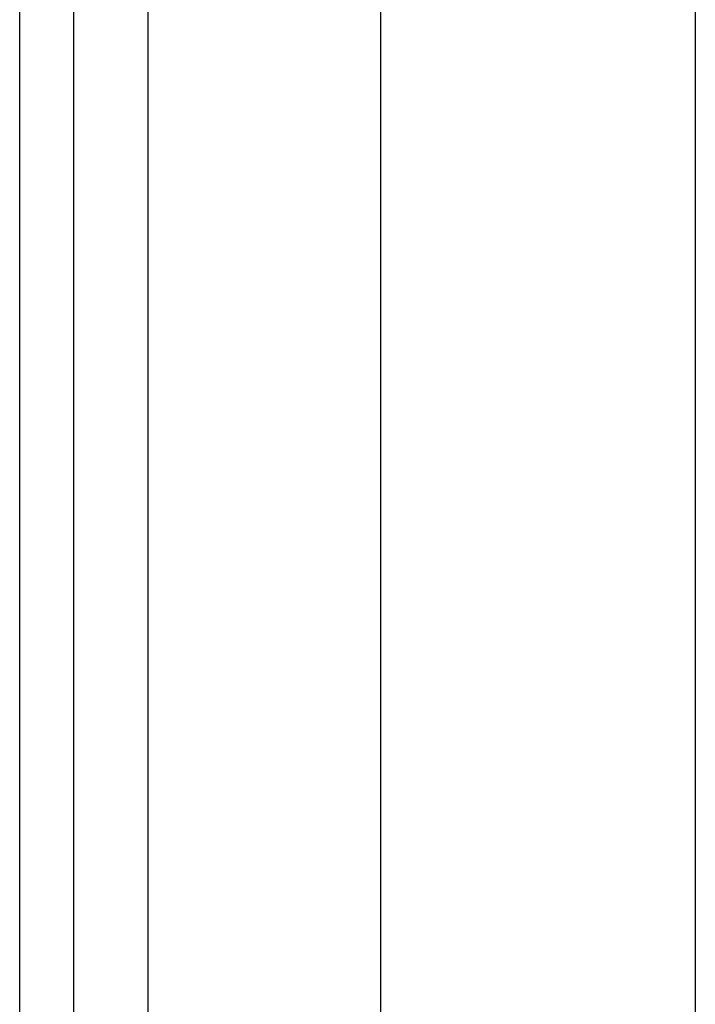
# Model space of a CAD drawing. Header units: inches. Extents: x 6 to 173, y 11 to 93.
# Tile 25 of 214: x 5.539 to 6.385, y 37.737 to 38.969. Entities that reach past the tile are written whole.
import ezdxf

# ---------------------------------------------------------------- set-up
doc = ezdxf.new("R2010")
doc.units = ezdxf.units.IN
doc.header["$MEASUREMENT"] = 0
doc.layers.add('Visible Edges(ANSI)', color=7, linetype='Continuous', lineweight=25)
doc.layers.add('Visible Tangent Edges(ANSI)', color=7, linetype='Continuous', lineweight=25)

msp = doc.modelspace()

# ---------------------------------------------------------------- linework, layer by layer
at = {"layer": 'Visible Edges(ANSI)'}
for p, q in [((5.5394, 70.6177), (5.5394, 29.1367)), ((5.6074, 29.1367), (5.6074, 70.6177)), ((5.9915, 33.6086), (5.9915, 49.4948)), ((6.3852, 49.4939), (6.3852, 33.6096))]:
    msp.add_line(p, q, dxfattribs=at)
at = {"layer": 'Visible Tangent Edges(ANSI)'}
msp.add_line((5.7004, 29.1367), (5.7004, 70.6177), dxfattribs=at)

doc.saveas('drawing.dxf')
